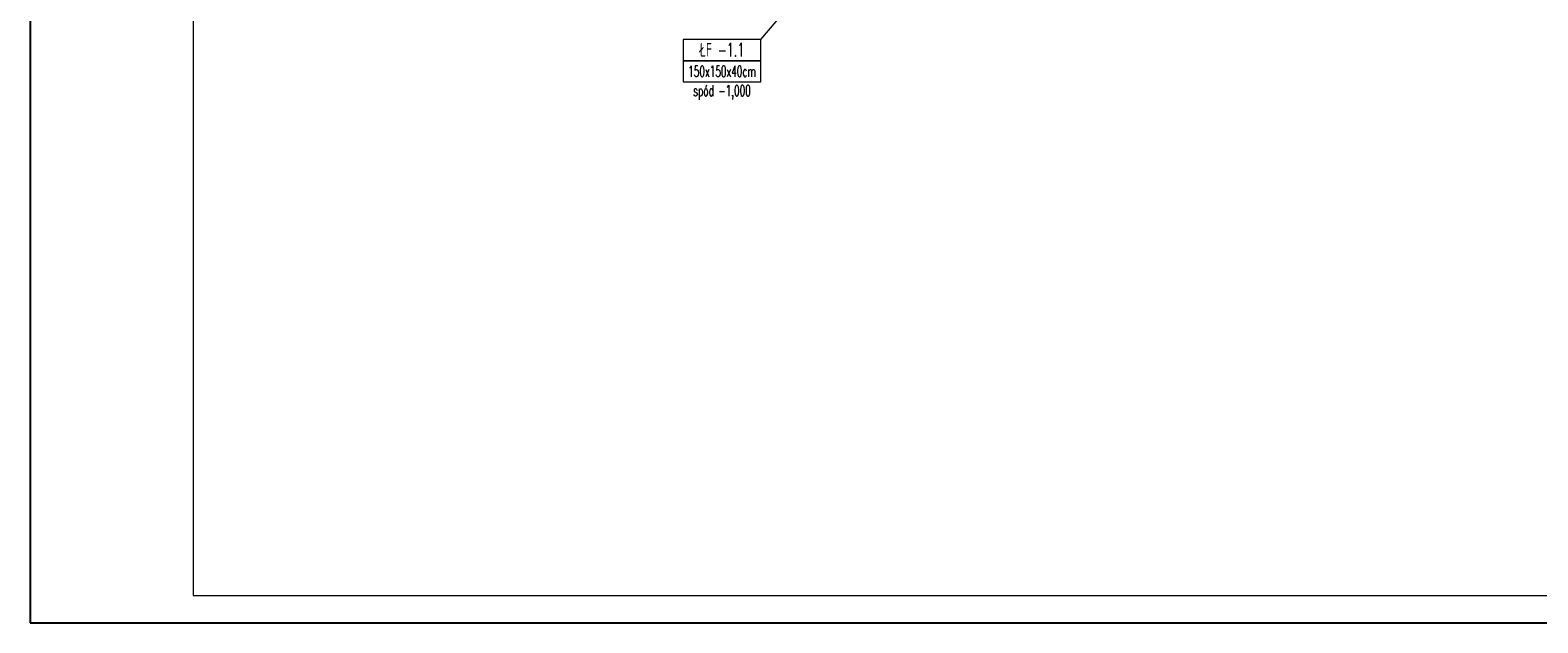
# Model space of a CAD drawing. Header units: centimetres. Extents: x 125945 to 146944, y 20629 to 31773.
# Tile 47 of 80: x 142555 to 143941, y 22758 to 23303. Entities that reach past the tile are written whole.
import ezdxf

# ---------------------------------------------------------------- set-up
doc = ezdxf.new("R2010")
doc.units = ezdxf.units.CM
doc.layers.add('e-cad_cienkie', color=88, linetype='Continuous', lineweight=15)
doc.layers.add('K- OPISY', color=40, linetype='Continuous', lineweight=15)
doc.styles.add('e-cad_1', font='simplex.shx', dxfattribs={"width": 0.6})

msp = doc.modelspace()

# ---------------------------------------------------------------- linework, layer by layer
at = {"layer": 'Defpoints'}
msp.add_lwpolyline([(142554.7, 22757.95), (144654.7, 22757.95), (144654.7, 24242.95), (142554.7, 24242.95)], close=True, dxfattribs=at)
at = {"layer": 'e-cad_cienkie'}
msp.add_lwpolyline([(142704.7, 22782.95), (144629.7, 22782.95), (144629.7, 24217.95), (142704.7, 24217.95)], close=True, dxfattribs=at)
at = {"layer": 'K- OPISY', "color": 32}
msp.add_lwpolyline([(143226.42, 23293.95), (143263.51, 23337.82)], dxfattribs=at)
for points in [[(143226.42, 23293.95), (143154.95, 23293.95), (143154.95, 23274.5), (143226.42, 23274.5)], [(143226.42, 23274.5), (143154.95, 23274.5), (143154.95, 23255.06), (143226.42, 23255.06)]]:
    msp.add_lwpolyline(points, close=True, dxfattribs=at)

# ---------------------------------------------------------------- texts
at = {"layer": 'K- OPISY', "color": 32, "width": 71.4626, "attachment_point": 5, "style": 'e-cad_1'}
for s, insert, char_height in [('ŁF -1.1', (143190.69, 23284.62), 12.5), ('150x150x40cm', (143190.69, 23264.8), 10), ('spód -1,000', (143190.69, 23245.39), 10)]:
    msp.add_mtext(s, dxfattribs=dict(at, insert=insert, char_height=char_height))

doc.saveas('drawing.dxf')
